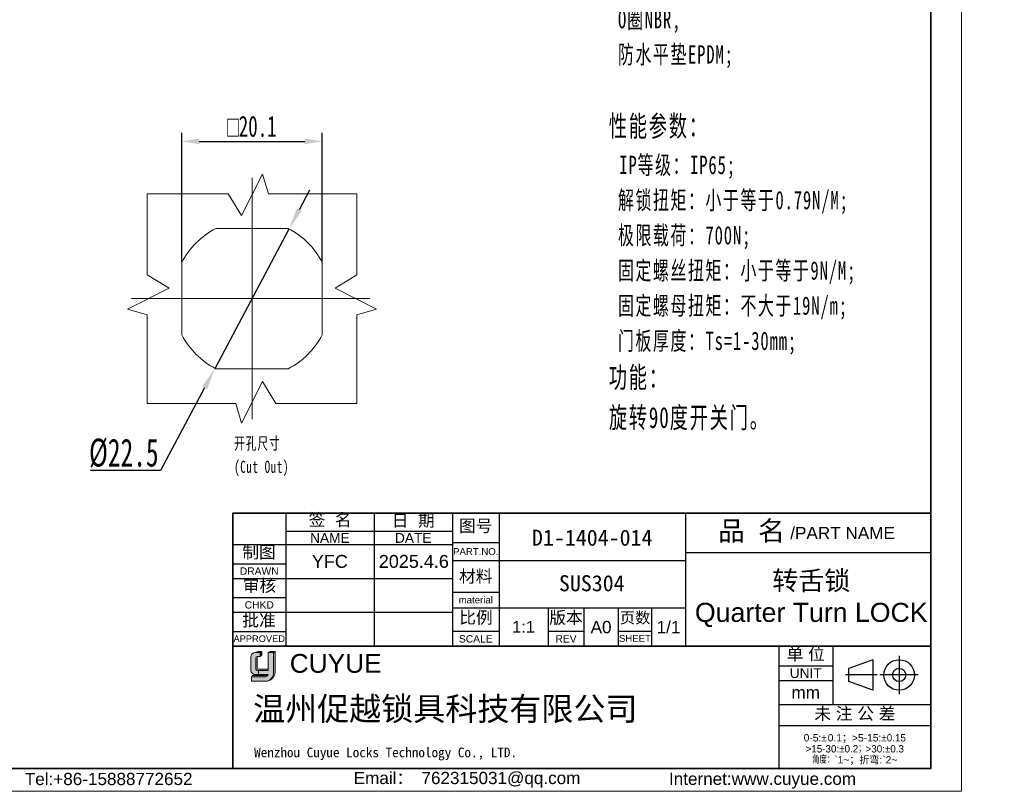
# Model space of a CAD drawing. Header units: millimetres. Extents: x 3200 to 3466, y 1314 to 1542.
# Tile 7 of 13: x 3325 to 3466, y 1314 to 1424. Entities that reach past the tile are written whole.
import ezdxf

# ---------------------------------------------------------------- set-up
doc = ezdxf.new("R2010")
doc.units = ezdxf.units.MM
doc.linetypes.add('CENTER', pattern=[10.15999984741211, 6.349999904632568, -1.269999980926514, 1.269999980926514, -1.269999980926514])
doc.linetypes.add('虚线', pattern=[2, 1, -1])
doc.layers.get('Defpoints').update_dxf_attribs({"lineweight": 18})
for name, color, linetype, lineweight in [('0007', 7, 'Continuous', 5), ('中心线层', 1, 'CENTER', 18), ('实线层', 7, 'Continuous', 25), ('尺寸线层', 3, 'Continuous', 18), ('粗实线层', 7, 'Continuous', 35), ('细实线层', 3, 'Continuous', 18), ('虚线层', 6, '虚线', 18)]:
    doc.layers.add(name, color=color, linetype=linetype, lineweight=lineweight)
doc.styles.add('ARIAL', font='arial.ttf')
doc.styles.get("Standard").update_dxf_attribs({"font": 'arial.ttf'})
doc.styles.add('TEXTSTYLE_2', font='arial.ttf')
doc.styles.add('TEXTSTYLE_3', font='arial.ttf')
doc.styles.add('TEXTSTYLE_4', font='arial.ttf')
doc.styles.add('标准', font='txt', dxfattribs={"width": 0.667})
doc.dimstyles.new('对齐', dxfattribs={"dimtxt": 3, "dimasz": 2.5, "dimexe": 1.25, "dimexo": 0.625, "dimtad": 1, "dimdsep": 46, "dimtxsty": '标准', "dimcen": 2.5, "dimdle": 5, "dimclrd": 3, "dimclre": 3, "dimclrt": 3, "dimadec": 0, "dimazin": 0, "dimtfac": 1, "dimtmove": 0, "dimatfit": 3, "dimfxl": 1, "dimtolj": 1, "dimarcsym": 0})
doc.dimstyles.new('标准', dxfattribs={"dimscale": 0.8, "dimtxt": 3.5, "dimasz": 4, "dimexe": 2, "dimexo": 0, "dimtad": 1, "dimdec": 1, "dimdsep": 46, "dimtxsty": '标准', "dimblk": '_CAXARROW', "dimcen": 0, "dimdle": 8, "dimazin": 2, "dimtfac": 0.707107, "dimtmove": 0, "dimatfit": 3, "dimfxl": 1, "dimtolj": 1, "dimarcsym": 1})

# ---------------------------------------------------------------- blocks, each defined once
blk = doc.blocks.new('*D14')
at = {"layer": 'Defpoints', "color": 0, "linetype": 'ByBlock', "transparency": 16777216}
for p in [(3368.647937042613, 1406.875526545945), (3348.547937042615, 1388.959346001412), (3368.647937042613, 1388.925041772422)]:
    blk.add_point(p, dxfattribs=at)
at = {"layer": '尺寸线层', "color": 3, "linetype": 'Continuous', "lineweight": -2, "transparency": 16777216}
for p, q in [((3348.547937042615, 1389.584346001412), (3348.547937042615, 1408.125526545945)), ((3368.647937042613, 1389.550041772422), (3368.647937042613, 1408.125526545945)), ((3351.047937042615, 1406.875526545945), (3366.147937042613, 1406.875526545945))]:
    blk.add_line(p, q, dxfattribs=at)
at = {"layer": '尺寸线层', "color": 3, "linetype": 'ByBlock', "transparency": 16777216}
for points in [[(3351.047937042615, 1407.292193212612), (3351.047937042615, 1406.458859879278), (3348.547937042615, 1406.875526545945)], [(3366.147937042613, 1407.292193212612), (3366.147937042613, 1406.458859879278), (3368.647937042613, 1406.875526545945)]]:
    blk.add_solid(points, dxfattribs=at)
at = {"layer": '尺寸线层', "color": 3, "linetype": 'ByBlock', "transparency": 16777216, "insert": (3358.597937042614, 1409.016295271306), "char_height": 3, "width": 11.43364692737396, "attachment_point": 5, "style": '标准'}
blk.add_mtext('\\A1;{\\fAMGDT|b0|i0|c134|p34;o}20.1', dxfattribs=at)
blk = doc.blocks.new('_CAXARROW')
blk.add_hatch(color=0).paths.add_polyline_path([(0, 0), (-1, 0.125), (-1, -0.125)], flags=0)
blk = doc.blocks.new('*D15')
at = {"layer": 'Defpoints', "color": 0, "linetype": 'ByBlock', "transparency": 16777216}
for p in [(3363.876929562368, 1394.312546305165), (3353.318944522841, 1374.44350123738)]:
    blk.add_point(p, dxfattribs=at)
at = {"layer": '尺寸线层', "color": 0, "linetype": 'Continuous', "lineweight": -2, "transparency": 16777216}
for p, q in [((3365.378509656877, 1397.138366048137), (3366.880089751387, 1399.96418579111)), ((3363.876929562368, 1394.312546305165), (3353.318944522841, 1374.44350123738)), ((3351.817364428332, 1371.617681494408), (3345.513044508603, 1359.753597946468)), ((3345.513044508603, 1359.753597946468), (3335.485750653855, 1359.753597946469))]:
    blk.add_line(p, q, dxfattribs=at)
at = {"layer": '尺寸线层', "color": 0, "linetype": 'ByBlock', "lineweight": -2, "transparency": 16777216, "xscale": 3.2, "yscale": 3.2, "zscale": 3.2}
for p, rotation in [((3363.876929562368, 1394.312546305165), 242.0147801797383), ((3353.318944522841, 1374.44350123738), 62.01478017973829)]:
    blk.add_blockref('_CAXARROW', p, dxfattribs=dict(at, rotation=rotation))
at = {"layer": '尺寸线层', "color": 0, "linetype": 'ByBlock', "transparency": 16777216, "insert": (3340.24939758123, 1362.253597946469), "char_height": 4, "width": 22.96026396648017, "attachment_point": 5, "style": '标准'}
blk.add_mtext('\\A1;%%C22.5', dxfattribs=at)

msp = doc.modelspace()

# ---------------------------------------------------------------- hatches: boundary and pattern name
at = {"layer": '实线层'}
h = msp.add_hatch(color=30, dxfattribs=at)
edge = h.paths.add_edge_path(flags=0)
edge.add_arc((3359.404721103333, 1332.935845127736), 0.2507087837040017, 103.89623382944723, 180.1196323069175, ccw=False)
edge.add_line((3359.34450982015, 1333.179216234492), (3359.736506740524, 1333.179216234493))
edge.add_line((3359.736506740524, 1333.179216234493), (3359.736506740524, 1333.715631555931))
edge.add_line((3359.736506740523, 1333.715631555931), (3358.948721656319, 1333.715631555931))
edge.add_arc((3359.195562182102, 1332.975784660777), 0.779938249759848, 108.4506221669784, 173.401394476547)
edge.add_line((3358.420790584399, 1333.06540968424), (3358.4207905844, 1331.171069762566))
edge.add_arc((3359.08816103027, 1331.233242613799), 0.6702602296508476, 185.3223660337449, 272.7233690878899)
edge.add_line((3359.120007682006, 1330.563739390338), (3359.539998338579, 1330.563739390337))
edge.add_line((3359.539998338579, 1330.563739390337), (3359.539998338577, 1331.171069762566))
edge.add_line((3359.539998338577, 1331.171069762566), (3359.350932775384, 1331.171069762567))
edge.add_arc((3359.335167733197, 1331.351689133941), 0.1813060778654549, 177.6597996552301, 274.98831874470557, ccw=False)
edge.add_line((3359.154012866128, 1331.35909237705), (3359.154012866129, 1332.93532165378))
h = msp.add_hatch(color=254, dxfattribs=at)
h.paths.add_polyline_path([(3359.52168130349, 1333.875181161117), (3358.948721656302, 1333.715631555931), (3359.736506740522, 1333.715631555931), (3360.007444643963, 1333.875181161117)], flags=0)
h.paths.add_polyline_path([(3360.890421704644, 1333.715631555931), (3361.657896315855, 1333.715631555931), (3361.883449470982, 1333.875181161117), (3361.173328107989, 1333.875181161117)], flags=0)
h = msp.add_hatch(color=251, dxfattribs=at)
edge = h.paths.add_edge_path(flags=0)
edge.add_line((3359.334813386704, 1331.468169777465), (3359.334813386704, 1332.935321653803))
edge.add_arc((3359.585521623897, 1332.935845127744), 0.2507087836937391, 103.89623382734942, 180.1196323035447, ccw=False)
edge.add_line((3359.525310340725, 1333.179216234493), (3359.344509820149, 1333.179216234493))
edge.add_arc((3359.404721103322, 1332.935845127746), 0.2507087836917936, 103.8962338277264, 180.1196323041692)
edge.add_line((3359.154012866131, 1332.935321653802), (3359.154012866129, 1331.359092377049))
edge.add_arc((3359.335167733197, 1331.351689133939), 0.1813060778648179, 177.6597996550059, 274.9883187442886)
edge.add_line((3359.350932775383, 1331.171069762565), (3360.890421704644, 1331.171069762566))
edge.add_line((3360.890421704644, 1331.171069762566), (3360.890421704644, 1331.323694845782))
edge.add_line((3360.890421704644, 1331.323694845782), (3359.450524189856, 1331.323694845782))
edge.add_arc((3359.477263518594, 1331.463684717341), 0.1425207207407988, 178.1966309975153, 259.1862447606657, ccw=False)
msp.add_hatch(color=251, dxfattribs=at).paths.add_polyline_path([(3359.736506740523, 1333.179216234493), (3360.007444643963, 1333.385082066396), (3360.007444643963, 1333.875181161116), (3359.736506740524, 1333.715631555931)], flags=0)
h = msp.add_hatch(color=251, dxfattribs=at)
edge = h.paths.add_edge_path(flags=0)
edge.add_line((3361.883449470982, 1333.875181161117), (3361.657896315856, 1333.715631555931))
edge.add_line((3361.657896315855, 1333.715631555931), (3361.657896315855, 1330.902977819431))
edge.add_arc((3360.384907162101, 1330.853326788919), 1.273957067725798, -71.74154242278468, 2.2336036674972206, ccw=False)
edge.add_arc((3360.572961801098, 1330.937342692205), 1.310938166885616, 279.2658368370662, 358.4978790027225)
edge.add_line((3361.883449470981, 1330.902977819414), (3361.883449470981, 1333.875181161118))
h = msp.add_hatch(color=251, dxfattribs=at)
edge = h.paths.add_edge_path(flags=0)
edge.add_line((3358.6669370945, 1330.419418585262), (3358.505563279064, 1330.241821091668))
edge.add_line((3358.505563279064, 1330.241821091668), (3360.507632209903, 1330.241821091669))
edge.add_arc((3360.434281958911, 1330.717585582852), 0.4813856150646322, 278.7644802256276, 323.8869948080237)
edge.add_line((3360.823172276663, 1330.433866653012), (3358.6669370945, 1330.419418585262))
at = {"layer": '尺寸线层'}
h = msp.add_hatch(color=179, dxfattribs=at)
edge = h.paths.add_edge_path(flags=0)
edge.add_line((3361.657896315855, 1333.715631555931), (3360.890421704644, 1333.715631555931))
edge.add_line((3360.890421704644, 1333.715631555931), (3360.890421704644, 1331.171069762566))
edge.add_line((3360.890421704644, 1331.171069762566), (3359.539998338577, 1331.171069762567))
edge.add_line((3359.539998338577, 1331.171069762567), (3359.539998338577, 1330.563739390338))
edge.add_line((3359.539998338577, 1330.563739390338), (3360.890421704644, 1330.563739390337))
edge.add_arc((3360.434281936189, 1330.717585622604), 0.4813856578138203, 278.7644821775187, 341.3618445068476, ccw=False)
edge.add_line((3360.507632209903, 1330.24182109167), (3358.505563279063, 1330.241821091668))
edge.add_line((3358.505563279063, 1330.241821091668), (3358.505563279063, 1329.626593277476))
edge.add_line((3358.505563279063, 1329.626593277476), (3360.550716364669, 1329.626593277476))
edge.add_arc((3360.572961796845, 1330.93734244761), 1.310937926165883, 269.0276957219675, 279.2658387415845)
edge.add_arc((3360.384907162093, 1330.853326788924), 1.273957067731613, 288.2584575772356, 362.2336036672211)
edge.add_line((3361.657896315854, 1330.90297781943), (3361.657896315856, 1333.715631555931))

# ---------------------------------------------------------------- linework, layer by layer
at = {"color": 0, "linetype": 'Continuous'}
for p, q in [((3355.836876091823, 1353.669139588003), (3355.836876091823, 1334.880331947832)), ((3363.416206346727, 1353.66782168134), (3363.416206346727, 1334.649660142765)), ((3376.04819556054, 1353.66782168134), (3376.04819556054, 1334.649660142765)), ((3387.27597679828, 1353.684042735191), (3387.27597679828, 1334.595703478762)), ((3387.276630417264, 1353.66782168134), (3387.276630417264, 1334.649660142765)), ((3393.942859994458, 1353.684042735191), (3393.942859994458, 1334.595703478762)), ((3420.607933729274, 1353.66855282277), (3420.607933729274, 1334.580213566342)), ((3420.610392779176, 1353.684042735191), (3420.610392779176, 1334.595703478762)), ((3387.27597679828, 1349.473379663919), (3393.942859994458, 1349.473379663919)), ((3420.607933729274, 1348.054335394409), (3455.721210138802, 1348.054335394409)), ((3387.27597679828, 1346.876804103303), (3420.610392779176, 1346.876804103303)), ((3387.27597679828, 1342.385430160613), (3393.942859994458, 1342.385430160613)), ((3387.27597679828, 1340.139743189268), (3420.610392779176, 1340.139743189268)), ((3400.96063177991, 1340.139743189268), (3400.96063177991, 1334.595703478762)), ((3406.083605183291, 1340.139743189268), (3406.083605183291, 1334.595703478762)), ((3410.996045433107, 1340.139743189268), (3410.996045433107, 1334.595703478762)), ((3415.768130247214, 1340.139743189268), (3415.768130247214, 1334.595703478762)), ((3387.27597679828, 1336.771212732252), (3393.942859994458, 1336.771212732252)), ((3400.96063177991, 1336.771212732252), (3406.083605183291, 1336.771212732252)), ((3410.996045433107, 1336.771212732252), (3415.768130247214, 1336.771212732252)), ((3420.607933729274, 1334.595703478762), (3420.610392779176, 1334.595703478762)), ((3433.966185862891, 1334.649660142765), (3433.966185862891, 1317.175717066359)), ((3433.966254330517, 1334.644030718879), (3433.966254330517, 1317.099909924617)), ((3441.685803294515, 1334.644030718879), (3441.685803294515, 1326.292882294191)), ((3451.190303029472, 1333.262474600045), (3451.190303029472, 1327.766413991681)), ((3433.966254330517, 1331.836922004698), (3441.685803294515, 1331.836922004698)), ((3447.431578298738, 1332.699992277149), (3444.002360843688, 1331.458203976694)), ((3444.002360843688, 1329.570684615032), (3444.002360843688, 1331.458203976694)), ((3447.431578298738, 1332.699992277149), (3447.431578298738, 1328.328896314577)), ((3448.052659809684, 1330.514444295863), (3443.516942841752, 1330.514444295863)), ((3453.938333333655, 1330.514444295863), (3448.44227272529, 1330.514444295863)), ((3433.966254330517, 1329.731590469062), (3441.685803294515, 1329.731590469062)), ((3447.431578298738, 1328.328896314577), (3444.002360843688, 1329.570684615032)), ((3433.966254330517, 1326.292882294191), (3455.721346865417, 1326.292882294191)), ((3433.966254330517, 1323.275240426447), (3455.721346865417, 1323.275240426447))]:
    msp.add_line(p, q, dxfattribs=at)
at = {"linetype": 'Continuous'}
for p, q in [((3363.416206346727, 1351.071246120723), (3387.276630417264, 1351.071246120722)), ((3355.837012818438, 1349.176447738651), (3387.276630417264, 1349.17644773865)), ((3355.837012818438, 1346.439516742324), (3363.416206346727, 1346.439516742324)), ((3355.837012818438, 1344.334185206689), (3387.276630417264, 1344.334185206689)), ((3355.837012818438, 1341.597254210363), (3363.416206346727, 1341.597254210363)), ((3355.837012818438, 1339.491922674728), (3387.276630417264, 1339.491922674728)), ((3355.837012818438, 1336.754991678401), (3363.416206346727, 1336.754991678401))]:
    msp.add_line(p, q, dxfattribs=at)
at = {"color": 0, "linetype": 'Continuous'}
for radius in [2.18554798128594, 0.9437596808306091]:
    msp.add_circle((3451.190303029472, 1330.514444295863), radius, dxfattribs=at)
at = {"layer": '0007'}
for p, q in [((3358.420790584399, 1331.171069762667), (3358.420790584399, 1333.065409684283)), ((3358.948721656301, 1333.715631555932), (3359.52168130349, 1333.875181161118)), ((3358.948721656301, 1333.715631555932), (3359.736506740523, 1333.715631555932)), ((3359.154012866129, 1331.359092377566), (3359.154012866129, 1332.935321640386)), ((3359.334813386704, 1331.468169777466), (3359.334813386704, 1332.935321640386)), ((3359.344509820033, 1333.179216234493), (3359.736506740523, 1333.179216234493)), ((3359.52168130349, 1333.875181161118), (3360.007444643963, 1333.875181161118)), ((3359.736506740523, 1333.715631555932), (3360.007444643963, 1333.875181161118)), ((3359.736506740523, 1333.179216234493), (3359.736506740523, 1333.715631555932)), ((3359.736506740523, 1333.179216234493), (3360.007444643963, 1333.385082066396)), ((3360.007444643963, 1333.385082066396), (3360.007444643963, 1333.875181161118)), ((3360.890421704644, 1333.715631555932), (3361.173328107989, 1333.875181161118)), ((3360.890421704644, 1333.715631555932), (3361.657896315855, 1333.715631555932)), ((3360.890421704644, 1331.171069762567), (3360.890421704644, 1333.715631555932)), ((3361.173328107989, 1333.875181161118), (3361.883449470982, 1333.875181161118)), ((3361.657896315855, 1333.715631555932), (3361.883449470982, 1333.875181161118)), ((3361.657896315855, 1333.715631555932), (3361.657896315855, 1330.902977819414)), ((3361.883449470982, 1333.875181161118), (3361.883449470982, 1330.902977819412)), ((3358.505563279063, 1330.241821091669), (3358.6669370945, 1330.419418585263)), ((3358.505563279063, 1329.626593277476), (3358.505563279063, 1330.241821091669)), ((3358.505563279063, 1330.241821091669), (3360.507632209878, 1330.241821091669)), ((3358.6669370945, 1330.419418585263), (3360.823172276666, 1330.433866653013)), ((3359.120007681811, 1330.563739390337), (3360.890421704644, 1330.563739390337)), ((3359.350932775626, 1331.171069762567), (3360.890421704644, 1331.171069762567)), ((3359.450524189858, 1331.323694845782), (3360.890421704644, 1331.323694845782)), ((3359.539998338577, 1331.171069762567), (3359.539998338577, 1330.563739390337)), ((3358.505563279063, 1329.626593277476), (3360.55071636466, 1329.626593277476))]:
    msp.add_line(p, q, dxfattribs=at)
for centre, radius, start, end in [((3359.195562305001, 1332.975784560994), 0.7799383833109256, 108.4506284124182, 173.4013882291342), ((3359.40472109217, 1332.935845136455), 0.2507087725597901, 103.8962318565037, 180.1196373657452), ((3359.585521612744, 1332.935845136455), 0.250708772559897, 103.8962318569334, 180.1196373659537), ((3359.477263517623, 1331.463684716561), 0.1425207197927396, 178.1966306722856, 259.18624508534), ((3359.088161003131, 1331.233242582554), 0.6702601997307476, 185.3223635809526, 272.7233715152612), ((3359.335167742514, 1331.351689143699), 0.181306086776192, 177.6598026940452, 274.9883156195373), ((3360.434281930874, 1330.717585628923), 0.4813856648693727, 278.7644826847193, 341.3618439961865), ((3360.572961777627, 1330.937342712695), 1.310938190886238, 269.0276967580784, 358.4978781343), ((3360.384907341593, 1330.853326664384), 1.273956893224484, 288.2424993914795, 2.233609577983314)]:
    msp.add_arc(centre, radius, start, end, dxfattribs=at)
at = {"layer": '中心线层', "linetype": 'ByBlock'}
for p, q in [((3358.597937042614, 1367.108977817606), (3358.597937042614, 1401.647069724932)), ((3341.32889108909, 1384.378023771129), (3375.428099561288, 1384.378023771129))]:
    msp.add_line(p, q, dxfattribs=at)
at = {"layer": '粗实线层'}
for p, q in [((3355.837012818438, 1334.649660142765), (3433.966185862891, 1334.649660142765)), ((3433.966254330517, 1334.644030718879), (3455.721346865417, 1334.644030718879))]:
    msp.add_line(p, q, dxfattribs=at)
msp.add_lwpolyline([(3215.209881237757, 1493.693440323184), (3455.721346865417, 1493.693440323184), (3455.721346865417, 1317.117405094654), (3215.209881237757, 1317.117405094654)], close=True, dxfattribs=at)
msp.add_lwpolyline([(3455.721210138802, 1353.66855282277), (3416.767933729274, 1353.66855282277), (3355.837012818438, 1353.66782168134), (3355.837012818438, 1317.099909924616)], dxfattribs=at)
at = {"layer": '细实线层'}
msp.add_lwpolyline([(3199.572676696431, 1498.079547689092), (3460.107454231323, 1498.079547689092), (3460.107454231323, 1313.863038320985), (3199.572676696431, 1313.863038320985)], close=True, dxfattribs=at)
at = {"layer": '虚线层', "linetype": 'ByBlock'}
for p, q in [((3357.086039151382, 1396.259144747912), (3360.092298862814, 1402.192552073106)), ((3360.092298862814, 1402.192552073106), (3360.939389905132, 1399.378023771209)), ((3343.597937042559, 1399.37802377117), (3355.187348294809, 1399.37802377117)), ((3343.597937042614, 1387.788612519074), (3343.597937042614, 1399.378023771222)), ((3355.187348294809, 1399.37802377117), (3357.086039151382, 1396.259144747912)), ((3373.597937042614, 1399.37802377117), (3360.939389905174, 1399.37802377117)), ((3373.597937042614, 1387.788612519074), (3373.597937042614, 1399.37802377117)), ((3353.44405501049, 1394.428023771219), (3363.751819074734, 1394.428023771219)), ((3348.547937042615, 1379.224141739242), (3348.547937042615, 1389.565508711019)), ((3368.647937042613, 1379.22414173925), (3368.647937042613, 1389.565508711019)), ((3343.597937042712, 1387.788612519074), (3346.716816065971, 1385.8899216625)), ((3373.597937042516, 1387.788612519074), (3370.479058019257, 1385.8899216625)), ((3346.716816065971, 1385.8899216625), (3340.783408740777, 1382.883661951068)), ((3370.479058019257, 1385.8899216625), (3376.412465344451, 1382.883661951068)), ((3340.783408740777, 1382.883661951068), (3343.597937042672, 1382.036570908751)), ((3376.412465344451, 1382.883661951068), (3373.597937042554, 1382.036570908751)), ((3343.597937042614, 1369.378023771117), (3343.597937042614, 1382.036570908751)), ((3373.597937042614, 1369.378023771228), (3373.597937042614, 1382.036570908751)), ((3353.410452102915, 1374.328023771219), (3363.751819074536, 1374.328023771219)), ((3360.109834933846, 1372.496902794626), (3357.103575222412, 1366.563495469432)), ((3362.008525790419, 1369.378023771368), (3360.109834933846, 1372.496902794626)), ((3343.597937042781, 1369.37802377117), (3356.256484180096, 1369.37802377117)), ((3357.103575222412, 1366.563495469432), (3356.256484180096, 1369.378023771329)), ((3362.008525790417, 1369.37802377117), (3373.597937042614, 1369.37802377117))]:
    msp.add_line(p, q, dxfattribs=at)
for centre, radius, start, end in [((3358.597937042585, 1384.378023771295), 11.29999999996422, 117.2660444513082, 152.7339555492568), ((3358.59793704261, 1384.378023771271), 11.30000000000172, 27.26604445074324, 62.73395554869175), ((3358.59793704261, 1384.378023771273), 11.29999999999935, 207.2660444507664, 242.7339555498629), ((3358.597937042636, 1384.37802377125), 11.29999999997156, 297.2660444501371, 332.7339555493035)]:
    msp.add_arc(centre, radius, start, end, dxfattribs=at)

# ---------------------------------------------------------------- texts
at = {"color": 0, "linetype": 'Continuous', "attachment_point": 2, "line_spacing_factor": 0.8999999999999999}
for s, insert, char_height, width, style in [('签  名', (3369.761251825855, 1353.602407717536), 1.754442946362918, 7.716807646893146, 'TEXTSTYLE_2'), ('日  期', (3381.647693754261, 1353.511523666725), 1.754442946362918, 7.716807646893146, 'TEXTSTYLE_2'), ('图号', (3390.609418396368, 1352.743809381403), 1.754442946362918, 5.139969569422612, 'TEXTSTYLE_2'), ('{\\fSimSun|b0|i0|c0|p34;品 名}', (3430.062208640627, 1352.539504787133), 2.807108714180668, 10.28542177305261, 'TEXTSTYLE_2'), ('/PART NAME', (3443.098225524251, 1351.712181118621), 1.754442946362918, 14.94211446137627, 'TEXTSTYLE_3'), ('PART.NO.', (3390.609418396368, 1348.666335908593), 0.9824880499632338, 6.468350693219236, 'TEXTSTYLE_3'), ('材料', (3390.609418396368, 1345.508338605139), 1.754442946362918, 5.139969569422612, 'TEXTSTYLE_2'), ('material', (3390.609418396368, 1341.753830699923), 0.9824880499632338, 6.165203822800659, 'TEXTSTYLE_3'), ('比例', (3390.638592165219, 1339.624210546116), 1.754442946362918, 5.139969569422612, 'TEXTSTYLE_2'), ('版本', (3403.522118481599, 1339.61315956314), 1.754442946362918, 5.139969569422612, 'TEXTSTYLE_2'), ('页数', (3413.407272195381, 1339.51415024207), 1.614087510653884, 4.728772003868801, 'TEXTSTYLE_2'), ('A0', (3408.539825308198, 1338.244944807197), 1.754442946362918, 2.576838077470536, 'TEXTSTYLE_2'), ('1/1', (3418.189261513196, 1338.244944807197), 1.754442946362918, 3.865257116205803, 'TEXTSTYLE_2'), ('SCALE', (3390.609418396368, 1336.209790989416), 1.05266576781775, 4.813304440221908, 'TEXTSTYLE_3'), ('REV', (3403.522118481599, 1336.209790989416), 1.05266576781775, 2.283474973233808, 'TEXTSTYLE_4'), ('SHEET', (3413.38208784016, 1336.244879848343), 0.9824880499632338, 4.059511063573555, 'TEXTSTYLE_4'), ('单 位', (3437.826028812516, 1334.384103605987), 1.754442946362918, 6.428388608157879, 'TEXTSTYLE_2'), ('UNIT', (3437.826028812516, 1331.486033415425), 1.403554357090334, 4.565464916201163, 'TEXTSTYLE_3'), ('mm', (3437.826028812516, 1328.889457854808), 1.754442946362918, 4.069785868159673, 'TEXTSTYLE_3'), ('未 注 公 差', (3444.856043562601, 1325.869211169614), 1.754442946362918, 14.14519625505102, 'TEXTSTYLE_2'), ('{\\C256;Email\\fSimSun|b0|i0|c0|p34;： \\farial|b0|i0|c0|p34;762315031@qq.com}', (3389.366740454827, 1316.648310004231), 1.750941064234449, 35.56216927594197, 'TEXTSTYLE_3'), ('{\\C256;Internet:www.cuyue.com}', (3431.64330855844, 1316.533758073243), 1.750941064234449, 51.90110448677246, 'TEXTSTYLE_3')]:
    msp.add_mtext(s, dxfattribs=dict(at, insert=insert, char_height=char_height, width=width, style=style))
at = {"color": 0, "lineweight": 13, "char_height": 2.304, "width": 44.44178955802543, "attachment_point": 5}
for s, insert in [('{\\fFangSong|b0|i0|c0|p34;\\C3;D1-1404-014}', (3407.275396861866, 1350.14464626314)), ('{\\fFangSong|b0|i0|c0|p34;\\C3;SUS304}', (3407.209881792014, 1343.62532908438))]:
    msp.add_mtext(s, dxfattribs=dict(at, insert=insert))
at = {"linetype": 'Continuous', "attachment_point": 2, "line_spacing_factor": 0.8999999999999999}
for s, insert, char_height, width, style in [('NAME', (3369.732200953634, 1350.825624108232), 1.403554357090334, 5.650741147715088, 'TEXTSTYLE_3'), ('DATE', (3381.662412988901, 1350.825624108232), 1.403554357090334, 5.217674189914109, 'TEXTSTYLE_3'), ('{\\fSimSun|b0|i0|c0|p34;制图}', (3359.604299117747, 1348.97494954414), 1.754442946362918, 5.139969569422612, 'TEXTSTYLE_2'), ('DRAWN', (3359.626609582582, 1345.913183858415), 1.05266576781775, 5.545083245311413, 'TEXTSTYLE_3'), ('审核', (3359.666409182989, 1344.18101259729), 1.754442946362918, 5.139969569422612, 'TEXTSTYLE_2'), ('CHKD', (3359.626609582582, 1341.070921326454), 1.05266576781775, 4.159790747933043, 'TEXTSTYLE_3'), ('批准', (3359.594921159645, 1339.222329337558), 1.754442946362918, 5.139969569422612, 'TEXTSTYLE_2'), ('APPROVED', (3359.626609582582, 1336.176025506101), 0.9473991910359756, 7.339702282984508, 'TEXTSTYLE_3'), ('Tel:+86-15888772652', (3338.079605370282, 1316.507268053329), 1.750941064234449, 24.85569542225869, 'TEXTSTYLE_3')]:
    msp.add_mtext(s, dxfattribs=dict(at, insert=insert, char_height=char_height, width=width, style=style))
at = {"color": 0, "insert": (3438.616473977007, 1341.37448972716), "char_height": 2.73146806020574, "width": 62.48649061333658, "attachment_point": 5, "style": 'ARIAL'}
msp.add_mtext('{\\fFangSong|b0|i0|c0|p34;转舌锁\\P}Quarter Turn LOCK', dxfattribs=at)
at = {"color": 0, "insert": (3397.451745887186, 1337.417193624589), "char_height": 1.680903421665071, "width": 11.69628630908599, "attachment_point": 5}
msp.add_mtext('1:1', dxfattribs=at)
at = {"color": 7, "linetype": 'Continuous', "attachment_point": 1, "line_spacing_factor": 0.8999999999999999}
for s, insert, char_height, width, style in [('CUYUE', (3363.991637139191, 1333.516744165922), 2.688, 29.95307687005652, 'TEXTSTYLE_2'), ('{\\fsimsun|b0|i0|c0|p34;\\C0;Wenzhou Cuyue Locks Technology Co., LTD.}', (3358.894792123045, 1320.12132136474), 1.3824, 57.70020964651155, 'TEXTSTYLE_3')]:
    msp.add_mtext(s, dxfattribs=dict(at, insert=insert, char_height=char_height, width=width, style=style))
at = {"color": 0, "linetype": 'Continuous', "lineweight": 13, "insert": (3444.843800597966, 1322.047130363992), "char_height": 1.050564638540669, "width": 21.35581969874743, "attachment_point": 2, "line_spacing_factor": 0.8999999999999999, "style": 'TEXTSTYLE_2'}
msp.add_mtext('0-5:{\\Fgdt,gbcbig.shx;`\\fsimsun|b0|i0|c0|p34;\\W0.16667; \\farial|b0|i0|c0|p34;\\W1;0.1\\fsimsun|b0|i0|c0|p34;；}>5-15:{\\Fgdt,gbcbig.shx;`0.15\\P>15-30:`0.2；>30:`0.3\\P角度：}`1~{\\fsimsun|b0|i0|c0|p34;；折弯}:`2~', dxfattribs=at)
at = {"layer": 'Defpoints', "char_height": 1.8432, "width": 10.52665767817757, "attachment_point": 5}
for s, insert in [('YFC', (3369.732200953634, 1346.75531647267)), ('2025.4.6', (3381.74799018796, 1346.75531647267))]:
    msp.add_mtext(s, dxfattribs=dict(at, insert=insert))
at = {"layer": '尺寸线层', "insert": (3409.647266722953, 1436.472296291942), "char_height": 2.625, "width": 85.30840781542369, "attachment_point": 1, "line_spacing_factor": 1.150569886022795, "style": '标准'}
msp.add_mtext('{\\H1.14286x;\\T1.1;技术要求：\\P \\H0.875x;锁壳、锁芯、锁舌、螺母：SUS304^I\\P O圈NBR,\\P 防水平垫EPDM;\\P\\P\\H1.14286x;性能参数：\\P \\H0.875x;IP等级：IP65;\\P 解锁扭矩：小于等于0.79N/M;\\P 极限载荷：700N;\\P 固定螺丝扭矩：小于等于9N/M;\\P 固定螺母扭矩：不大于19N/m;\\P 门板厚度：Ts=1-30mm;\\P\\H1.14286x;功能：\\P旋转90度开关门。}', dxfattribs=at)
at = {"layer": '尺寸线层', "linetype": 'ByBlock', "insert": (3356.030090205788, 1364.537368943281), "char_height": 1.75, "width": 21.68990011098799, "attachment_point": 1, "line_spacing_factor": 1.150569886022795, "style": '标准'}
msp.add_mtext('{\\T1.1;开孔尺寸\\P(Cut Out)}', dxfattribs=at)
at = {"layer": '尺寸线层', "color": 6, "insert": (3358.750511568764, 1327.35195318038), "char_height": 3.36, "width": 71.48750424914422, "attachment_point": 1}
msp.add_mtext('{\\C0;温州促越锁具科技有限公司}', dxfattribs=at)

# ---------------------------------------------------------------- dimensions: what is measured, and where the dimension line sits
at = {"layer": '尺寸线层', "linetype": 'ByBlock'}
dim = msp.add_linear_dim(base=(3368.647937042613, 1406.875526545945), p1=(3348.547937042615, 1388.959346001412), p2=(3368.647937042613, 1388.925041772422), text='{\\fAMGDT|b0|i0|c134|p34;o}<>', dimstyle='对齐', override={"dimsah": 1, "dimtzin": 8}, dxfattribs=at)
dim.commit()
dim.dimension.update_dxf_attribs({"geometry": '*D14', "text_midpoint": (3358.597937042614, 1409.016295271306)})
dim = msp.add_diameter_dim_2p(p1=(3363.876929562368, 1394.312546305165), p2=(3353.318944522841, 1374.44350123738), dimstyle='标准', override={"dimtxt": 5, "dimtoh": 1, "dimpost": '%%C<>', "dimsah": 1, "dimatfit": 1, "dimtzin": 8}, dxfattribs=at)
dim.commit()
dim.dimension.update_dxf_attribs({"geometry": '*D15', "text_midpoint": (3340.24939758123, 1359.753597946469), "dimtype": 163})

doc.saveas('drawing.dxf')
